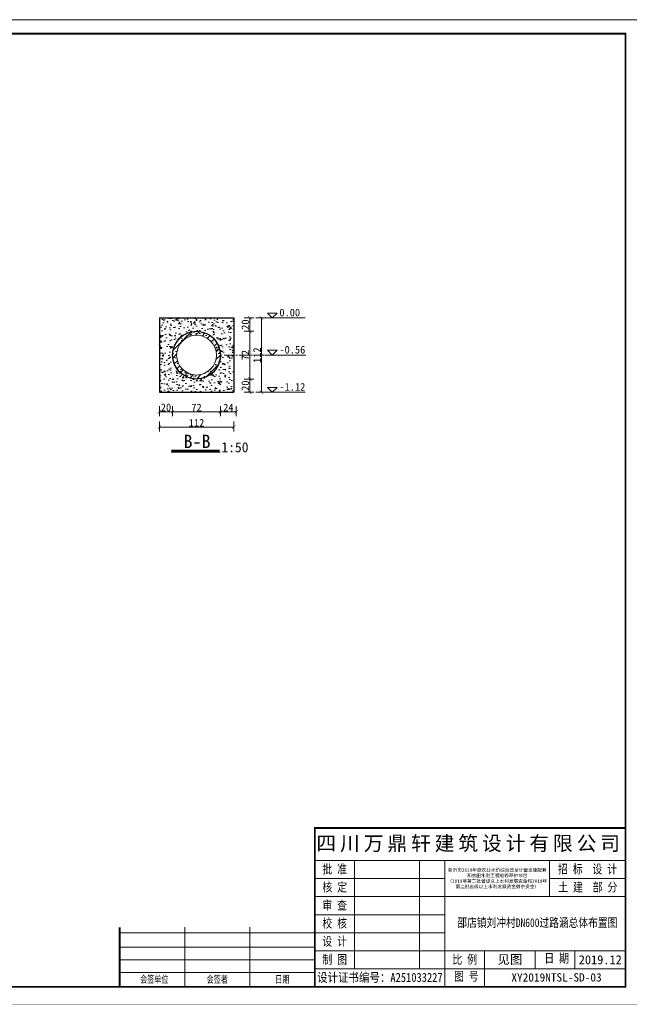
# Model space of a CAD drawing. Extents: x 36231 to 595326, y 3059 to 3871788.
# Tile 84 of 143: x 585235 to 585419, y 3866156 to 3866452. Entities that reach past the tile are written whole.
import ezdxf

# ---------------------------------------------------------------- set-up
doc = ezdxf.new("R2010")
doc.units = 0
doc.header["$PDMODE"] = 32
doc.header["$PDSIZE"] = 0.2
doc.linetypes.add('CENTER2', pattern=[1.125, 0.75, -0.125, 0.125, -0.125])
doc.layers.get('0').update_dxf_attribs({"linetype": 'CONTINUOUS'})
doc.layers.get('Defpoints').update_dxf_attribs({"linetype": 'CONTINUOUS'})
for name, color, linetype, lineweight in [('0.09标注线', 3, 'CONTINUOUS', 9), ('0.13填充', 8, 'CONTINUOUS', 9), ('0.13文字', 3, 'CONTINUOUS', 13), ('000粗线', 7, 'CONTINUOUS', 40), ('图框１', 5, 'CONTINUOUS', 60), ('文字', 7, 'CONTINUOUS', 15), ('文字层', 7, 'CONTINUOUS', 15), ('细实线', 3, 'CONTINUOUS', 20), ('细线', 7, 'CONTINUOUS', 15)]:
    doc.layers.add(name, color=color, linetype=linetype, lineweight=lineweight)
doc.styles.add('-仿宋_GB2312', font='仿宋_GB2312_0.ttf')
doc.styles.add('LYJFS', font='times.ttf', dxfattribs={"width": 0.7})
doc.styles.get("Standard").update_dxf_attribs({"font": 'rs.shx', "bigfont": 'hztxt.shx'})
doc.styles.add('图框', font='仿宋_GB2312_0.ttf', dxfattribs={"width": 0.8})
doc.dimstyles.get("Standard").update_dxf_attribs({"dimtxt": 0.18, "dimasz": 0.18, "dimexe": 0.18, "dimexo": 0.0625, "dimgap": 0.09, "dimtad": 0, "dimtih": 1, "dimtoh": 1, "dimdec": 0, "dimlfac": 2, "dimzin": 0, "dimdsep": 46, "dimtxsty": 'Standard', "dimcen": 0.09, "dimadec": 0, "dimazin": 0, "dimtfac": 1, "dimtdec": 0, "dimtofl": 0, "dimtmove": 0, "dimatfit": 3, "dimfxl": 1, "dimtolj": 1, "dimtzin": 0, "dimarcsym": 0})

# ---------------------------------------------------------------- blocks, each defined once
blk = doc.blocks.new('eesz')
at = {"layer": '图框１', "color": 7, "const_width": 0.46666665}
blk.add_lwpolyline([(25244.47424427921, -497.5989567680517), (25244.47424427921, -1980.561866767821), (27344.47416927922, -1980.561866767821), (27344.47416927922, -497.5989567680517)], close=True, dxfattribs=at)
blk.add_lwpolyline([(25244.47424427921, -497.5989567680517), (25244.47424427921, -1980.561866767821), (27344.47416927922, -1980.561866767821), (27344.47416927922, -497.5989567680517)], close=True, dxfattribs=at)
at = {"layer": '图框１', "color": 5, "const_width": 0.46666665}
blk.add_lwpolyline([(25244.47424427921, -497.5989567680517), (25244.47424427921, -1980.561866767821), (27344.47416927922, -1980.561866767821), (27344.47416927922, -497.5989567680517)], close=True, dxfattribs=at)
at = {"layer": '图框１', "color": 7}
blk.add_lwpolyline([(25322.25201927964, -518.3396967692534, 3.111110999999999, 3.111110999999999, 0), (27318.54824427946, -518.3396967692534, 2.592592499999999, 2.592592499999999, 0), (27318.54824427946, -1954.635941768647, 2.592592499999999, 2.592592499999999, 0), (25322.25201927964, -1954.635941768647, 2.592592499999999, 2.592592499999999, 0)], format="xyseb", close=True, dxfattribs=at)
blk.add_lwpolyline([(25322.25201927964, -518.3396967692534, 3.111110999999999, 3.111110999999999, 0), (27318.54824427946, -518.3396967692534, 2.592592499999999, 2.592592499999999, 0), (27318.54824427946, -1954.635941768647, 2.592592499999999, 2.592592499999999, 0), (25322.25201927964, -1954.635941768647, 2.592592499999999, 2.592592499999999, 0)], format="xyseb", close=True, dxfattribs=at)
at = {"layer": '图框１', "color": 5}
blk.add_lwpolyline([(25322.25201927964, -518.3396967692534, 3.111110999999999, 3.111110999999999, 0), (27318.54824427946, -518.3396967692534, 2.592592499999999, 2.592592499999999, 0), (27318.54824427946, -1954.635941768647, 2.592592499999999, 2.592592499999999, 0), (25322.25201927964, -1954.635941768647, 2.592592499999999, 2.592592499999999, 0)], format="xyseb", close=True, dxfattribs=at)
at = {"layer": '细线', "color": 7}
for p, q in [((26850.32603877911, -1715.080394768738), (27318.54824427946, -1715.080394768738)), ((26850.32603877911, -1764.080393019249), (27318.54824427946, -1764.080393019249)), ((26910.21492552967, -1764.080393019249), (26910.21492552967, -1927.41372051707)), ((27008.21492202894, -1764.080393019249), (27008.21492202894, -1927.41372051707)), ((27046.32603177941, -1764.080393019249), (27046.32603177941, -1954.635941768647)), ((27204.21491502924, -1764.080393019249), (27204.21491502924, -1818.524835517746)), ((26850.32603877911, -1791.302614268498), (27046.32603177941, -1791.302614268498)), ((27204.21491502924, -1791.302614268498), (27318.54824427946, -1791.302614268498)), ((26850.32603877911, -1818.524835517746), (27318.54824427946, -1818.524835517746)), ((26850.32603877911, -1845.747056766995), (27046.32603177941, -1845.747056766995)), ((26654.32604577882, -1864.802611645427), (26654.32604577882, -1954.635941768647)), ((26752.32604227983, -1864.802611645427), (26752.32604227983, -1954.635941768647)), ((26556.32604927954, -1872.969278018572), (26850.32603877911, -1872.969278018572)), ((26850.32603877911, -1872.969278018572), (27046.32603177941, -1872.969278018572)), ((26556.32604927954, -1894.747055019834), (26850.32603877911, -1894.747055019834)), ((26850.32603877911, -1900.191499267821), (27318.54824427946, -1900.191499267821)), ((27106.21491852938, -1900.191499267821), (27106.21491852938, -1954.635941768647)), ((27182.43713802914, -1900.191499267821), (27182.43713802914, -1927.41372051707)), ((27242.3260247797, -1900.191499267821), (27242.3260247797, -1927.41372051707)), ((26556.32604927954, -1913.80260989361), (26850.32603877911, -1913.80260989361)), ((26850.32603877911, -1927.41372051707), (27318.54824427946, -1927.41372051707)), ((26556.32604927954, -1932.858164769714), (26850.32603877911, -1932.858164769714))]:
    blk.add_line(p, q, dxfattribs=at)
at = {"layer": '细线', "color": 7, "const_width": 2.722222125}
for points in [[(27318.54824427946, -1715.080394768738), (26850.32603877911, -1715.080394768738), (26850.32603877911, -1954.635941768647)], [(26556.32604927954, -1864.802611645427), (26556.32604927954, -1954.635941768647)]]:
    blk.add_lwpolyline(points, dxfattribs=at)
at = {"layer": '文字', "color": 7, "line_spacing_factor": 0.5, "style": '-仿宋_GB2312'}
for s, insert, char_height, width, attachment_point in [('{\\fSimSun|b0|i0|c134|p2;\\T1.2;\\C256;四川万鼎轩建筑设计有限公司}', (27084.4371415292, -1739.580393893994), 21.777777, 468.2222055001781, 5), ('{\\W0.8;批 准}', (26880.2704821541, -1777.691503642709), 13.611110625, 59.88888675, 5), ('{\\W0.8;招 标  设 计}', (27261.29137848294, -1777.691503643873), 13.611110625, 114.1529269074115, 5), ('{\\W0.8;核 定}', (26880.2704821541, -1804.913724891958), 13.611110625, 59.88888675, 5), ('{\\W0.8;土 建  部 分}', (27261.66570545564, -1804.913724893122), 13.611110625, 114.9015808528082, 5), ('{\\W0.8;审 查}', (26880.2704821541, -1832.135946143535), 13.611110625, 59.88888675, 5), ('{\\W0.8;校 核}', (26880.2704821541, -1859.358167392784), 13.611110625, 59.88888675, 5), ('{\\W0.8;设 计}', (26880.2704821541, -1886.580388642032), 13.611110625, 59.88888675, 5), ('{\\W0.8;制 图}', (26880.2704821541, -1913.80260989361), 13.611110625, 59.88888675, 5), ('{\\W0.8;比 例}', (27076.27047515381, -1913.80260989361), 13.611110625, 59.88888675, 5), ('见图', (27144.32602827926, -1913.802609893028), 13.611110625, 76.22221949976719, 5), ('{\\W0.8;日 期}', (27196.2089412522, -1904.442667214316), 13.611110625, 54.50771360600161, 1), ('2019.12', (27280.437134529, -1913.80260989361), 13.611110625, 76.22221950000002, 5), ('{\\W0.7; 会签单位}', (26605.32604752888, -1943.747053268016), 10.8888885, 97.9999965, 5), ('{\\W0.7;会签者}', (26703.32604402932, -1943.747053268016), 10.8888885, 97.9999965, 5), ('{\\W0.7;日期}', (26801.32604052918, -1943.747053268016), 10.8888885, 97.9999965, 5), ('{\\W0.85;设计证书编号：A251033227}', (26948.32603527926, -1941.024831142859), 13.611110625, 195.9999930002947, 5), ('{\\W0.8;图 号}', (27060.09783500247, -1931.664888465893), 13.611110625, 54.50771360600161, 1)]:
    blk.add_mtext(s, dxfattribs=dict(at, insert=insert, char_height=char_height, width=width, attachment_point=attachment_point))
at = {"layer": '文字', "color": 7, "insert": (27125.27047340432, -1791.302614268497), "char_height": 5, "width": 157.8888832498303, "attachment_point": 5, "style": '-仿宋_GB2312'}
blk.add_mtext('新沂市2019年度农业水价综合改革计量设施配套\\P和农田水利工程维修养护项目\\P（2019年第二批省级以上水利发展资金和2018年\\P第二批省级以上水利发展资金剩余资金）', dxfattribs=at)
blk = doc.blocks.new('_ARCHTICK')
at = {"color": 0, "linetype": 'ByBlock', "const_width": 0.15}
blk.add_lwpolyline([(-0.5, -0.5), (0.5, 0.5)], dxfattribs=at)
blk = doc.blocks.new('*D1947')
at = {"layer": '0.13文字', "color": 0, "lineweight": 9}
for p, q in [((585302.4871852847, 3866362.339499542), (585305.4371852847, 3866362.339499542)), ((585304.1871852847, 3866362.339499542), (585304.1871852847, 3866358.343291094)), ((585302.4871852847, 3866358.343291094), (585305.4371852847, 3866358.343291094))]:
    blk.add_line(p, q, dxfattribs=at)
at = {"layer": 'Defpoints', "color": 0, "lineweight": 13}
for p in [(585299.3160402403, 3866362.339499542), (585288.1160402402, 3866358.343291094), (585304.1871852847, 3866358.343291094)]:
    blk.add_point(p, dxfattribs=at)
at = {"layer": '0.13文字', "color": 0, "lineweight": 9}
for p, rotation in [((585304.1871852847, 3866362.339499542), 90), ((585304.1871852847, 3866358.343291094), 270)]:
    blk.add_blockref('_ARCHTICK', p, dxfattribs=dict(at, rotation=rotation))
at = {"layer": '0.13文字', "color": 0, "lineweight": 13, "insert": (585302.8371852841, 3866360.341395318), "char_height": 2.3, "attachment_point": 5, "rotation": 90, "style": '-仿宋_GB2312'}
blk.add_mtext('\\A1;20', dxfattribs=at)
blk = doc.blocks.new('*D1948')
at = {"layer": '0.13文字', "color": 0, "lineweight": 9}
for p, q in [((585302.4871852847, 3866358.343291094), (585305.4371852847, 3866358.343291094)), ((585304.1871852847, 3866358.343291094), (585304.1871852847, 3866343.943291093)), ((585302.4871852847, 3866343.943291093), (585305.4371852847, 3866343.943291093))]:
    blk.add_line(p, q, dxfattribs=at)
at = {"layer": 'Defpoints', "color": 0, "lineweight": 13}
for p in [(585288.1160402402, 3866358.343291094), (585288.1160402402, 3866343.943291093), (585304.1871852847, 3866343.943291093)]:
    blk.add_point(p, dxfattribs=at)
at = {"layer": '0.13文字', "color": 0, "lineweight": 9}
for p, rotation in [((585304.1871852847, 3866358.343291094), 90), ((585304.1871852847, 3866343.943291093), 270)]:
    blk.add_blockref('_ARCHTICK', p, dxfattribs=dict(at, rotation=rotation))
at = {"layer": '0.13文字', "color": 0, "lineweight": 13, "insert": (585302.8371852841, 3866351.143291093), "char_height": 2.3, "attachment_point": 5, "rotation": 90, "style": '-仿宋_GB2312'}
blk.add_mtext('\\A1;72', dxfattribs=at)
blk = doc.blocks.new('*D1949')
at = {"layer": '0.13文字', "color": 0, "lineweight": 9}
for p, q in [((585302.4871852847, 3866343.943291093), (585305.4371852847, 3866343.943291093)), ((585304.1871852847, 3866343.943291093), (585304.1871852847, 3866339.943287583)), ((585302.4871852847, 3866339.943287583), (585305.4371852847, 3866339.943287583))]:
    blk.add_line(p, q, dxfattribs=at)
at = {"layer": 'Defpoints', "color": 0, "lineweight": 13}
for p in [(585288.1160402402, 3866343.943291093), (585299.3160402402, 3866339.943287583), (585304.1871852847, 3866339.943287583)]:
    blk.add_point(p, dxfattribs=at)
at = {"layer": '0.13文字', "color": 0, "lineweight": 9}
for p, rotation in [((585304.1871852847, 3866343.943291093), 90), ((585304.1871852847, 3866339.943287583), 270)]:
    blk.add_blockref('_ARCHTICK', p, dxfattribs=dict(at, rotation=rotation))
at = {"layer": '0.13文字', "color": 0, "lineweight": 13, "insert": (585302.8371852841, 3866341.943289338), "char_height": 2.3, "attachment_point": 5, "rotation": 90, "style": '-仿宋_GB2312'}
blk.add_mtext('\\A1;20', dxfattribs=at)
blk = doc.blocks.new('*D1950')
at = {"layer": '0.13文字', "color": 0, "lineweight": 9}
for p, q in [((585306.0046370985, 3866362.339499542), (585308.9546370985, 3866362.339499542)), ((585307.7046370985, 3866362.339499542), (585307.7046370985, 3866339.943287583)), ((585306.0046370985, 3866339.943287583), (585308.9546370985, 3866339.943287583))]:
    blk.add_line(p, q, dxfattribs=at)
at = {"layer": 'Defpoints', "color": 0, "lineweight": 13}
for p in [(585298.5160402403, 3866362.339499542), (585299.3160402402, 3866339.943287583), (585307.7046370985, 3866339.943287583)]:
    blk.add_point(p, dxfattribs=at)
at = {"layer": '0.13文字', "color": 0, "lineweight": 9}
for p, rotation in [((585307.7046370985, 3866362.339499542), 90), ((585307.7046370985, 3866339.943287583), 270)]:
    blk.add_blockref('_ARCHTICK', p, dxfattribs=dict(at, rotation=rotation))
at = {"layer": '0.13文字', "color": 0, "lineweight": 13, "insert": (585306.3546370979, 3866351.141393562), "char_height": 2.3, "attachment_point": 5, "rotation": 90, "style": '-仿宋_GB2312'}
blk.add_mtext('\\A1;112', dxfattribs=at)

msp = doc.modelspace()

# ---------------------------------------------------------------- hatches: boundary and pattern name
at = {"layer": '0.09标注线', "lineweight": 13}
h = msp.add_hatch(dxfattribs=at)
h.set_pattern_fill('AR-CONC', color=256, scale=0.02, style=0)
h.set_pattern_definition([(50, (573638.012721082, 3867785.622910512), (3.64369337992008, -0.3187817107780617), [0.381, -4.191000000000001]), (355, (573638.012721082, 3867785.622910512), (-0.7048565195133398, 3.8211328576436), [0.3048, -3.3528]), (100.451, (573638.316361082, 3867785.596345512), (2.938850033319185, 3.502333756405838), [0.3238, -3.5618]), (46.18420000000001, (573638.012721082, 3867786.638910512), (5.421580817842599, -0.8408465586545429), [0.5715, -6.2865]), (96.6356, (573638.464519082, 3867786.568840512), (4.748084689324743, 4.948511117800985), [0.4857, -5.3427]), (351.1840000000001, (573638.012721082, 3867786.638910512), (4.748092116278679, 4.948502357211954), [0.4572, -5.0292]), (21, (573638.520721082, 3867786.384910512), (3.032297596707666, -2.04531037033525), [0.381, -4.191000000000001]), (326.0000000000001, (573638.520721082, 3867786.384910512), (1.236040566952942, 3.683759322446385), [0.3048, -3.3528]), (71.4514, (573638.773411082, 3867786.214468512), (4.268329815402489, 1.638457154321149), [0.3238, -3.5618]), (37.50000000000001, (573638.012721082, 3867785.622910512), (0.06177206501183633, 1.691100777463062), [0, -3.31216, 0, -3.4036, 0, -3.3655]), (7.499999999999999, (573638.012721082, 3867785.622910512), (1.336393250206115, 2.00361149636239), [0, -1.94056, 0, -3.23596, 0, -1.2827]), (327.5, (573636.879881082, 3867785.622910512), (2.711811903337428, -0.1145748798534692), [0, -1.27, 0, -3.9624, 0, -5.2578]), (317.5, (573636.371881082, 3867785.622910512), (2.962583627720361, 0.5085298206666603), [0, -1.651, 0, -2.63144, 0, -3.7338])])
h.paths.add_polyline_path([(585288.1160402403, 3866358.343291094), (585288.1160402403, 3866362.339499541), (585276.9160402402, 3866362.339499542), (585276.9160402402, 3866339.943291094), (585288.1160402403, 3866339.943291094), (585288.1160402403, 3866343.943291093, -0.4142135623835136), (585280.9160402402, 3866351.143291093, -0.4142135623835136)])
h.paths.add_polyline_path([(585295.3160402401, 3866351.143291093, -0.4142135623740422), (585288.1160402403, 3866343.943291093), (585288.1160402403, 3866339.943291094), (585299.3160402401, 3866339.943291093), (585299.3160402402, 3866362.339499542), (585288.1160402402, 3866362.339499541), (585288.1160402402, 3866358.343291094, -0.4142135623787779)])
h = msp.add_hatch(dxfattribs=at)
h.set_pattern_fill('AR-CONC', color=256, scale=0.02, style=0)
h.set_pattern_definition([(49.99999999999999, (835.6231905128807, 867.3311432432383), (3.64369337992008, -0.3187817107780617), [0.381, -4.191000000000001]), (355, (835.6231905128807, 867.3311432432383), (-0.7048565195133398, 3.8211328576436), [0.3048, -3.3528]), (100.451, (835.9268305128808, 867.3045782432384), (2.938850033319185, 3.502333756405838), [0.3238, -3.5618]), (46.18420000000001, (835.6231905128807, 868.3471432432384), (5.421580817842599, -0.8408465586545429), [0.5715, -6.2865]), (96.6356, (836.0749885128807, 868.2770732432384), (4.748084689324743, 4.948511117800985), [0.4857, -5.3427]), (351.1840000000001, (835.6231905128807, 868.3471432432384), (4.748092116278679, 4.948502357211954), [0.4572, -5.0292]), (21, (836.1311905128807, 868.0931432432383), (3.032297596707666, -2.04531037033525), [0.381, -4.191000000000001]), (326.0000000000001, (836.1311905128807, 868.0931432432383), (1.236040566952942, 3.683759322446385), [0.3048, -3.3528]), (71.4514, (836.3838805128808, 867.9227012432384), (4.268329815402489, 1.638457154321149), [0.3238, -3.5618]), (37.50000000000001, (835.6231905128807, 867.3311432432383), (0.06177206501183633, 1.691100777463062), [0, -3.31216, 0, -3.4036, 0, -3.3655]), (7.499999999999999, (835.6231905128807, 867.3311432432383), (1.336393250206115, 2.00361149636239), [0, -1.94056, 0, -3.23596, 0, -1.2827]), (327.5, (834.4903505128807, 867.3311432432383), (2.711811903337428, -0.1145748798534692), [0, -1.27, 0, -3.9624, 0, -5.2578]), (317.5, (833.9823505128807, 867.3311432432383), (2.962583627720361, 0.5085298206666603), [0, -1.651, 0, -2.63144, 0, -3.7338])])
h.paths.add_polyline_path([(585280.9160402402, 3866351.143291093, 0.4142135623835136), (585288.1160402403, 3866343.943291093), (585288.1160402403, 3866345.143291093, -0.4142135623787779), (585282.1160402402, 3866351.143291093, -0.4142135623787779), (585288.1160402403, 3866357.143291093), (585288.1160402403, 3866358.343291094, 0.4142135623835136)])
h.paths.add_polyline_path([(585294.1160402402, 3866351.143291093, -0.4142135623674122), (585288.1160402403, 3866345.143291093), (585288.1160402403, 3866343.943291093, 0.4142135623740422), (585295.3160402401, 3866351.143291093, 0.4142135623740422), (585288.1160402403, 3866358.343291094), (585288.1160402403, 3866357.143291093, -0.4142135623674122)])
at = {"layer": '0.13文字', "linetype": 'Continuous', "lineweight": 13}
h = msp.add_hatch(dxfattribs=at)
h.set_pattern_fill('ANSI31', color=256, scale=0.5, style=0)
h.set_pattern_definition([(45, (835.6231905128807, 867.3311432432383), (-1.122532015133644, 1.122532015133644), [])])
h.paths.add_polyline_path([(585288.1160402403, 3866357.143291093), (585288.1160402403, 3866358.343291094, 0.4142135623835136), (585280.9160402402, 3866351.143291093, 0.4142135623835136), (585288.1160402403, 3866343.943291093), (585288.1160402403, 3866345.143291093, -0.4142135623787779), (585282.1160402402, 3866351.143291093, -0.4142135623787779)])
h.paths.add_polyline_path([(585294.1160402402, 3866351.143291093, -0.4142135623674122), (585288.1160402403, 3866345.143291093), (585288.1160402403, 3866343.943291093, 0.4142135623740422), (585295.3160402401, 3866351.143291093, 0.4142135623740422), (585288.1160402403, 3866358.343291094), (585288.1160402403, 3866357.143291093, -0.4142135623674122)])

# ---------------------------------------------------------------- linework, layer by layer
at = {"layer": '0.09标注线', "color": 7}
for p, q in [((585309.46323052, 3866363.839218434), (585312.40211052, 3866363.839218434)), ((585309.46323052, 3866363.839218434), (585310.93267052, 3866362.369778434)), ((585310.93267052, 3866362.369778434), (585312.40211052, 3866363.839218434)), ((585308.66056382, 3866362.339499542), (585320.8255349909, 3866362.339499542)), ((585309.46323052, 3866352.643009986), (585312.40211052, 3866352.643009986)), ((585309.46323052, 3866352.643009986), (585310.93267052, 3866351.173569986)), ((585310.93267052, 3866351.173569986), (585312.40211052, 3866352.643009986)), ((585308.66056382, 3866351.143291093), (585320.8255349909, 3866351.143291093)), ((585308.66056382, 3866339.943185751), (585320.8255349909, 3866339.943185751)), ((585309.46323052, 3866341.442904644), (585312.40211052, 3866341.442904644)), ((585309.46323052, 3866341.442904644), (585310.93267052, 3866339.973464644)), ((585310.93267052, 3866339.973464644), (585312.40211052, 3866341.442904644))]:
    msp.add_line(p, q, dxfattribs=at)
at = {"layer": '0.13填充', "color": 7, "ltscale": 0.005}
msp.add_line((585280.482439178, 3866321.893140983), (585295.2131508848, 3866321.893140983), dxfattribs=at)
at = {"layer": '0.13填充', "color": 7, "lineweight": 40, "ltscale": 0.005}
msp.add_line((585280.5383134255, 3866322.423067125), (585295.0788015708, 3866322.423067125), dxfattribs=at)
at = {"layer": '0.13文字', "lineweight": 13}
msp.add_line((590756.6746656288, 3866452.176404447), (583564.2750096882, 3866452.176404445), dxfattribs=at)
msp.add_circle((585288.1160402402, 3866351.143291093), 6, dxfattribs=at)
at = {"layer": '000粗线', "lineweight": 30}
for p, q in [((585276.9160402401, 3866362.339499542), (585299.3160402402, 3866362.339499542)), ((585276.9160402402, 3866362.339499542), (585276.9160402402, 3866339.943189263)), ((585299.3160402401, 3866362.339499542), (585299.3160402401, 3866339.943287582)), ((585276.9160402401, 3866339.943189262), (585299.3160402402, 3866339.943287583))]:
    msp.add_line(p, q, dxfattribs=at)
msp.add_circle((585288.1160402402, 3866351.143291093), 7.2, dxfattribs=at)
at = {"layer": '细实线', "color": 6, "linetype": 'CENTER2', "lineweight": 13, "ltscale": 4}
msp.add_line((585296.5017634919, 3866351.143291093), (585321.1021029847, 3866351.143291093), dxfattribs=at)

# ---------------------------------------------------------------- block references
at = {"layer": '文字层', "xscale": 0.1999999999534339, "yscale": 0.2000000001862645, "zscale": 0.2}
msp.add_blockref('eesz', (579953.707869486, 3866551.696195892), dxfattribs=at)

# ---------------------------------------------------------------- texts
at = {"color": 7, "style": '图框', "width": 0.8}
msp.add_text(' 邵店镇刘冲村DN600过路涵总体布置图', height=2.621067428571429, dxfattribs=at).set_placement((585365.3004599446, 3866178.821220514))
at = {"layer": '0.09标注线', "color": 7, "char_height": 2.296, "width": 15.68078823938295, "attachment_point": 1, "style": '-仿宋_GB2312'}
for s, insert in [('0.00', (585313.0987071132, 3866365.130593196)), ('-0.56', (585313.0987071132, 3866353.934384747)), ('-1.12', (585313.0987071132, 3866342.734279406))]:
    msp.add_mtext(s, dxfattribs=dict(at, insert=insert))
at = {"layer": '0.13文字', "color": 0, "linetype": 'Continuous', "lineweight": 13, "insert": (585383.006057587, 3866164.895914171), "char_height": 2.5, "width": 66.66109248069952, "attachment_point": 1, "style": 'LYJFS'}
msp.add_mtext('{\\fFangSong_GB2312|b0|i0|c134|p49;\\W1;XY2019NTSL-SD-03}', dxfattribs=at)
at = {"layer": '文字', "color": 7, "attachment_point": 1, "style": '-仿宋_GB2312'}
for s, insert, char_height, width in [('B-B', (585284.1945098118, 3866327.159749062), 4, 38.01371816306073), ('1:50', (585295.6221360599, 3866324.885054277), 3, 10.28954739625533)]:
    msp.add_mtext(s, dxfattribs=dict(at, insert=insert, char_height=char_height, width=width))

# ---------------------------------------------------------------- dimensions: what is measured, and where the dimension line sits
at = {"layer": '0.13文字', "lineweight": 13}
for base, p1, p2, override, picture, middle in [((585304.1871852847, 3866358.343291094), (585299.3160402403, 3866362.339499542), (585288.1160402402, 3866358.343291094), {"dimtxt": 2.3, "dimasz": 1, "dimexe": 1.25, "dimexo": 1.5, "dimgap": 0.2, "dimtad": 1, "dimtih": 0, "dimtoh": 0, "dimdec": 0, "dimlfac": 5, "dimtxsty": '-仿宋_GB2312', "dimblk": 'ARCHTICK', "dimtdec": 0, "dimtix": 1, "dimtofl": 1, "dimtmove": 2, "dimfxl": 1.7, "dimfxlon": 1, "dimlwd": 9, "dimlwe": 9}, '*D1947', (585302.8371852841, 3866360.341395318)), ((585307.7046370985, 3866339.943287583), (585298.5160402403, 3866362.339499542), (585299.3160402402, 3866339.943287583), {"dimtxt": 2.3, "dimasz": 1, "dimexe": 1.25, "dimexo": 1.5, "dimgap": 0.2, "dimtad": 1, "dimtih": 0, "dimtoh": 0, "dimlfac": 5, "dimtxsty": '-仿宋_GB2312', "dimblk": 'ARCHTICK', "dimtix": 1, "dimtofl": 1, "dimtmove": 2, "dimfxl": 1.7, "dimfxlon": 1, "dimlwd": 9, "dimlwe": 9}, '*D1950', (585306.3546370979, 3866351.141393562)), ((585304.1871852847, 3866343.943291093), (585288.1160402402, 3866358.343291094), (585288.1160402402, 3866343.943291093), {"dimtxt": 2.3, "dimasz": 1, "dimexe": 1.25, "dimexo": 1.5, "dimgap": 0.2, "dimtad": 1, "dimtih": 0, "dimtoh": 0, "dimdec": 0, "dimlfac": 5, "dimtxsty": '-仿宋_GB2312', "dimblk": 'ARCHTICK', "dimtdec": 0, "dimtix": 1, "dimtofl": 1, "dimtmove": 2, "dimfxl": 1.7, "dimfxlon": 1, "dimlwd": 9, "dimlwe": 9}, '*D1948', (585302.8371852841, 3866351.143291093)), ((585304.1871852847, 3866339.943287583), (585288.1160402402, 3866343.943291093), (585299.3160402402, 3866339.943287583), {"dimtxt": 2.3, "dimasz": 1, "dimexe": 1.25, "dimexo": 1.5, "dimgap": 0.2, "dimtad": 1, "dimtih": 0, "dimtoh": 0, "dimlfac": 5, "dimtxsty": '-仿宋_GB2312', "dimblk": 'ARCHTICK', "dimtix": 1, "dimtofl": 1, "dimtmove": 2, "dimfxl": 1.7, "dimfxlon": 1, "dimlwd": 9, "dimlwe": 9}, '*D1949', (585302.8371852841, 3866341.943289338))]:
    dim = msp.add_linear_dim(base=base, p1=p1, p2=p2, angle=90, dimstyle='Standard', override=override, dxfattribs=at)
    dim.commit()
    dim.dimension.update_dxf_attribs({"geometry": picture, "text_midpoint": middle})
for base, p1, p2 in [((585280.9160402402, 3866334.025777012), (585276.9160402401, 3866339.943189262), (585280.9160402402, 3866351.143291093)), ((585295.3160402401, 3866334.025777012), (585280.9160402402, 3866351.143291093), (585295.3160402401, 3866351.143291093)), ((585300.1160402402, 3866334.025777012), (585295.3160402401, 3866351.143291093), (585300.1160402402, 3866351.143291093)), ((585299.3160402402, 3866329.415138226), (585276.9160402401, 3866339.943189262), (585299.3160402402, 3866339.943287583))]:
    msp.add_linear_dim(base=base, p1=p1, p2=p2, dimstyle='Standard', override={"dimtxt": 2.3, "dimasz": 1, "dimexe": 1.25, "dimexo": 1.5, "dimgap": 0.2, "dimtad": 1, "dimtih": 0, "dimtoh": 0, "dimlfac": 5, "dimtxsty": '-仿宋_GB2312', "dimblk": 'ARCHTICK', "dimtix": 1, "dimtofl": 1, "dimtmove": 2, "dimfxl": 1.7, "dimfxlon": 1, "dimlwd": 9, "dimlwe": 9}, dxfattribs=at).render()

doc.saveas('drawing.dxf')
